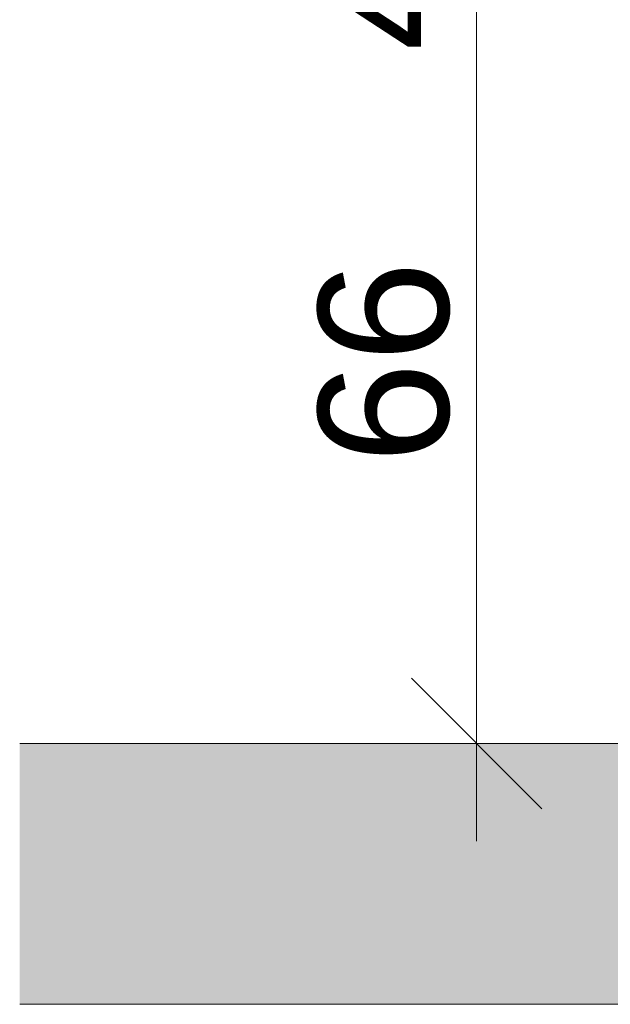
# Model space of a CAD drawing. Header units: millimetres. Extents: x -13131571 to -13125242, y -52286 to -49344.
# Tile 6 of 34: x -13128658 to -13128205, y -52286 to -51532. Entities that reach past the tile are written whole.
import ezdxf

# ---------------------------------------------------------------- set-up
doc = ezdxf.new("R2010")
doc.units = ezdxf.units.MM
doc.header["$MEASUREMENT"] = 0
doc.layers.add('FACADE latérale Meuble 8_6_0', color=7, linetype='Continuous')
doc.layers.add('FACADE latérale Meuble 8_6_BQN 2 COTATIONS PC', color=7, linetype='Continuous')
doc.styles.add('STYLE_GENERE_1', font='txt')

msp = doc.modelspace()

# ---------------------------------------------------------------- hatches: boundary and pattern name
at = {"layer": 'FACADE latérale Meuble 8_6_0', "linetype": 'Continuous', "lineweight": 18, "true_color": 0xb3b3b3}
msp.add_hatch(color=253, dxfattribs=at).paths.add_polyline_path([(-13128658.2, -52286.49), (-13125241.73, -52286.49), (-13125241.73, -52086.49), (-13128658.2, -52086.49)])

# ---------------------------------------------------------------- linework, layer by layer
at = {"layer": 'FACADE latérale Meuble 8_6_0', "color": 7, "linetype": 'Continuous', "lineweight": 20, "flags": 128}
for points in [[(-13125241.73, -52086.49), (-13128658.2, -52086.49)], [(-13128658.2, -52286.49), (-13125241.73, -52286.49)]]:
    msp.add_lwpolyline(points, dxfattribs=at)
at = {"layer": 'FACADE latérale Meuble 8_6_BQN 2 COTATIONS PC', "color": 7, "linetype": 'Continuous', "lineweight": 5}
for p, q in [((-13128307.73, -52086.49), (-13128307.73, -51426.6)), ((-13128357.73, -52036.49), (-13128257.73, -52136.49)), ((-13128213.98, -52086.49), (-13128401.48, -52086.49)), ((-13128307.73, -52161.49), (-13128307.73, -52086.49))]:
    msp.add_line(p, q, dxfattribs=at)

# ---------------------------------------------------------------- texts
at = {"layer": 'FACADE latérale Meuble 8_6_BQN 2 COTATIONS PC', "color": 7, "linetype": 'Continuous', "lineweight": 5, "char_height": 100, "attachment_point": 7, "rotation": 90, "style": 'STYLE_GENERE_1'}
for s, insert, width in [('\\A1;{\\pql;\\fArial Unicode MS|b0|i0|c0|p0;\\W1.000000;4}', (-13128327.73, -51555.46), 78.8603), ('\\A1;{\\pql;\\fArial Unicode MS|b0|i0|c0|p0;\\W1.000000;66}', (-13128327.73, -51871.87), 151.793)]:
    msp.add_mtext(s, dxfattribs=dict(at, insert=insert, width=width))

doc.saveas('drawing.dxf')
